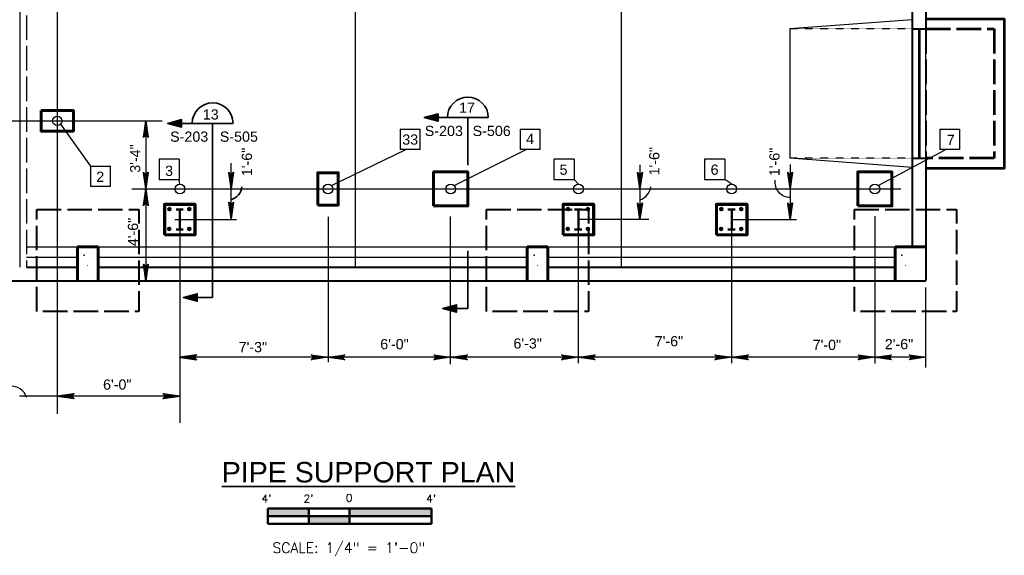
# Model space of a CAD drawing. Extents: x 325 to 1395, y 1811 to 2746.
# Tile 2 of 5: x 738 to 1316, y 1811 to 2126. Entities that reach past the tile are written whole.
import ezdxf
from ezdxf.enums import TextEntityAlignment as Align

# ---------------------------------------------------------------- set-up
doc = ezdxf.new("R2010")
doc.units = 0
doc.header["$LTSCALE"] = 0.1
doc.header["$MEASUREMENT"] = 0
doc.linetypes.add('ACAD_ISO02W100', pattern=[180, 144, -36])
doc.linetypes.add('DGN Style 5', pattern=[0.254837, 0.109216, -0.145621])
for name, color, linetype, lineweight in [('22', 7, 'Continuous', 13), ('4', 7, 'Continuous', 18), ('Level 1', 7, 'Continuous', 18), ('S-Anno-Dims', 33, 'Continuous', 35), ('S-Anno-Symb', 6, 'Continuous', 50), ('S-Anno-Symb-Sect', 4, 'Continuous', 35), ('S-Anno-Text', 53, 'Continuous', 35), ('S-Anno-Text-Titl', 6, 'Continuous', 35), ('S-Cols-Msc1', 22, 'Continuous', 50), ('S-COLS-PRIM', 2, 'Continuous', 30), ('S-Fndn-Ftng', 4, 'ACAD_ISO02W100', 60), ('S-FNDN-GRBM', 36, 'Continuous', 40), ('S-Fndn-Peds', 4, 'Continuous', 60), ('S-Join-Cnst', 3, 'Continuous', 30), ('S-Slab-Dran', 25, 'Continuous', 30), ('S-Slab-Stop', 24, 'Continuous', 53), ('S-Sppt-Misc', 3, 'Continuous', 35), ('S-Sppt-Shps', 3, 'Continuous', 35), ('S-WALL-LOAD', 2, 'Continuous', 30)]:
    doc.layers.add(name, color=color, linetype=linetype, lineweight=lineweight)
doc.styles.add('BORD', font='romand.shx')
doc.styles.add('NOTES', font='romans.shx')
doc.styles.add('Style-Arial', font='ARIAL.TTF')
doc.styles.add('Text', font='ARIAL.TTF', dxfattribs={"height": 0.125})

# ---------------------------------------------------------------- blocks, each defined once
blk = doc.blocks.new('S0014B')
for p, q in [((1, 0.002), (-1, 0.002)), ((-1, -0.185), (-1, 0.002)), ((-0.5, -0.185), (-0.5, 0)), ((0, -0.185), (0, 0)), ((1, 0.002), (1, -0.185)), ((1, -0.092), (-1, -0.092)), ((1, -0.185), (-1, -0.185))]:
    blk.add_line(p, q)
at = {"extrusion": (0, 0, -1)}
for points in [[(1, 0.002), (1, -0.092), (0.5, 0), (0.5, -0.092)], [(0, 0), (0, -0.092), (-1, 0.002), (-1, -0.092)], [(0.5, -0.092), (0.5, -0.185), (0, -0.092), (0, -0.185)]]:
    blk.add_solid(points, dxfattribs=at)
at = {"lineweight": 18, "style": 'NOTES'}
for s, p in [("4'", (-1.017, 0.125)), ("2'", (-0.502, 0.125)), ('0', (-0.007, 0.134)), ("4'", (0.997, 0.125))]:
    blk.add_text(s, height=0.0938, dxfattribs=at).set_placement(p, align=Align.MIDDLE_CENTER)
at = {"lineweight": 25, "style": 'NOTES'}
blk.add_text('SCALE: 1/4" = 1\'-0"', height=0.125, dxfattribs=at).set_placement((-0.009, -0.477), align=Align.MIDDLE_CENTER)
blk = doc.blocks.new('LARROW')
at = {"color": 0, "linetype": 'ByBlock', "lineweight": -2, "flags": 128}
blk.add_lwpolyline([(-4.93, 0.71), (0, 0), (-4.92, -0.71), (-4.77, -0.59), (-4.55, -0.38), (-4.44, -0.19), (-4.42, 0), (-4.46, 0.21), (-4.57, 0.41), (-4.79, 0.61), (-4.93, 0.71), (-0.15, 0.01), (-4.76, -0.67), (-4.62, -0.56), (-4.39, -0.34), (-4.32, -0.06), (-4.37, 0.22), (-4.5, 0.41), (-4.67, 0.57), (-4.78, 0.65), (-0.41, 0.01), (-4.56, -0.59), (-4.41, -0.49), (-4.33, -0.37), (-4.25, -0.21), (-4.21, 0.01), (-4.23, 0.19), (-4.32, 0.33), (-4.5, 0.44), (-4.61, 0.58), (-0.71, 0.01), (-4.33, -0.5), (-4.17, -0.3), (-4.12, -0.06), (-4.14, 0.22), (-4.45, 0.51), (-1.05, 0.02), (-4.12, -0.41), (-4.07, -0.26), (-3.98, -0.04), (-4.04, 0.21), (-4.28, 0.43), (-1.36, 0.02), (-4.01, -0.31), (-3.92, -0.14), (-3.88, 0.04), (-4.07, 0.33), (-1.73, 0.02), (-3.85, -0.24), (-3.79, -0.11), (-3.77, 0.04), (-3.92, 0.25), (-2.17, 0.02), (-3.71, -0.15), (-3.67, 0.05), (-3.81, 0.17), (-2.53, 0.02), (-3.61, -0.09), (-3.63, 0.1), (-2.9, 0.02), (-3.57, -0.03), (-3.59, 0.03), (-3.36, 0.03)], dxfattribs=at)
blk = doc.blocks.new('W10x19')
at = {"layer": 'S-COLS-PRIM'}
blk.add_line((-195737.04, -508269.98), (-195736.79, -508269.73), dxfattribs=at)
blk.add_point((-195738.93, -508263.87), dxfattribs=at)

msp = doc.modelspace()

# ---------------------------------------------------------------- linework, layer by layer
at = {"layer": '22', "color": 33, "linetype": 'Continuous', "lineweight": 30}
for p, q in [((1261.9, 2126.15), (1189.9, 2120.75)), ((1261.9, 2126.15), (1189.9, 2120.75)), ((1189.9, 2120.75), (1189.9, 2044.75)), ((1189.9, 2120.75), (1189.9, 2044.75)), ((1261.9, 2039.35), (1189.9, 2044.75)), ((1261.9, 2039.35), (1189.9, 2044.75))]:
    msp.add_line(p, q, dxfattribs=at)
at = {"layer": '22', "color": 33, "linetype": 'DGN Style 5', "lineweight": 30}
for p, q in [((1261.9, 2120.75), (1189.9, 2120.75)), ((1261.9, 2120.75), (1189.9, 2120.75)), ((1261.9, 2044.75), (1189.9, 2044.75)), ((1261.9, 2044.75), (1189.9, 2044.75))]:
    msp.add_line(p, q, dxfattribs=at)
at = {"layer": '4', "color": 4, "linetype": 'Continuous', "lineweight": 18}
msp.add_line((1234.88, 2026.75), (1244.88, 2026.75), dxfattribs=at)
at = {"layer": 'Level 1', "color": 3, "linetype": 'Continuous', "lineweight": 25}
for q in [(1269.9, 2572.75), (549.9, 1972.75)]:
    msp.add_line((1269.9, 1972.75), q, dxfattribs=at)
for centre, radius in [((759.98, 2066.75), 2.75), ((831.95, 2026.76), 2.89), ((918.89, 2026.76), 2.89), ((990.89, 2026.76), 2.89), ((1065.94, 2026.76), 2.89), ((1155.89, 2026.76), 2.89), ((1239.89, 2026.76), 2.89)]:
    msp.add_circle(centre, radius, dxfattribs=at)
at = {"layer": 'S-Anno-Dims', "lineweight": 25}
for p, q in [((759.88, 2211.73), (759.88, 1894.55)), ((425.59, 2066.76), (821.47, 2066.76)), ((811.95, 2065.73), (811.95, 2016.75)), ((862.01, 2026.75), (862.01, 2041.94)), ((1102, 2040.84), (1102, 2026.75)), ((1190.2, 2041.11), (1190.2, 2026.75)), ((803.82, 2026.75), (1255.23, 2026.75)), ((862.01, 2009.18), (862.01, 2026.75)), ((1102, 2026.75), (1102, 2009.31)), ((1190.2, 2026.75), (1190.2, 2009.5)), ((811.95, 2016.75), (811.95, 1973.37)), ((831.9, 2012.3), (831.9, 1889.26)), ((1065.88, 1924.32), (1065.88, 2014.12)), ((828.89, 2008.75), (865.14, 2008.75)), ((918.89, 2010.41), (918.89, 1925.01)), ((990.88, 1923.77), (990.88, 2010.46)), ((1107.14, 2008.75), (1065.88, 2008.75)), ((1155.89, 1924.32), (1155.89, 2010.46)), ((1155.89, 2008.75), (1193.93, 2008.75)), ((1239.89, 2010.7), (1239.89, 1924.23)), ((1269.88, 1921.86), (1269.88, 1968.76)), ((918.89, 1927.8), (831.9, 1927.8)), ((990.88, 1927.8), (918.89, 1927.8)), ((1071.88, 1927.8), (990.88, 1927.8)), ((1161.89, 1927.8), (1071.88, 1927.8)), ((1245.89, 1927.8), (1161.89, 1927.8)), ((1269.88, 1927.8), (1239.89, 1927.8)), ((759.88, 1904.98), (737.88, 1904.98)), ((831.9, 1904.98), (759.88, 1904.98))]:
    msp.add_line(p, q, dxfattribs=at)
at = {"layer": 'S-Anno-Dims', "lineweight": 25, "extrusion": (0, 0, -1)}
msp.add_arc((-1190.4, 2030.67), 9.02, 271.27022, 8.04466, dxfattribs=at)
at = {"layer": 'S-Anno-Dims', "lineweight": 25}
for centre, radius, start, end in [((859.58, 2028.73), 8.67, 286.2904, 355.60116), ((1099.26, 2029.15), 9.22, 287.22798, 352.46054), ((733.16, 1901.73), 9.08, 16.15478, 96.71018)]:
    msp.add_arc(centre, radius, start, end, dxfattribs=at)
at = {"layer": 'S-Anno-Dims'}
msp.add_arc((859.58, 2028.73), 8.67, 286.2904, 355.60116, dxfattribs=at)
at = {"layer": 'S-Anno-Symb-Sect'}
for p, q in [((824.83, 2065.3), (863.14, 2065.3)), ((851.14, 2065.3), (851.14, 1962.96)), ((975.43, 2068.67), (1012.95, 2068.67)), ((1000.95, 2068.67), (1000.95, 2040.74)), ((1000.95, 1990.41), (1000.95, 1956.48)), ((851.14, 1962.96), (834, 1962.96)), ((1000.95, 1956.48), (986.2, 1956.48))]:
    msp.add_line(p, q, dxfattribs=at)
at = {"layer": 'S-Anno-Symb-Sect', "flags": 128}
for points in [[(975.43, 2068.67), (983.55, 2066.51), (983.55, 2070.88), (975.43, 2068.67), (983.47, 2066.66), (983.49, 2070.73), (975.79, 2068.68), (983.32, 2066.86), (983.38, 2070.53), (976.18, 2068.68), (983.1, 2067.1), (983.19, 2070.28), (976.62, 2068.7), (982.9, 2067.31), (982.94, 2070.04), (977.13, 2068.72), (982.7, 2067.56), (982.81, 2069.86), (977.73, 2068.75), (982.47, 2067.83), (982.58, 2069.62), (978.44, 2068.75), (982.2, 2068.13), (982.38, 2069.33), (979.09, 2068.76), (981.94, 2068.4), (982.15, 2069.13), (979.78, 2068.8), (981.82, 2068.64), (981.96, 2068.96), (980.94, 2068.82)], [(824.83, 2065.3), (832.94, 2063.14), (832.94, 2067.51), (824.83, 2065.3), (832.86, 2063.29), (832.88, 2067.36), (825.19, 2065.3), (832.71, 2063.49), (832.78, 2067.16), (825.57, 2065.3), (832.5, 2063.73), (832.58, 2066.91), (826.02, 2065.33), (832.3, 2063.94), (832.33, 2066.67), (826.53, 2065.34), (832.09, 2064.19), (832.2, 2066.49), (827.13, 2065.37), (831.86, 2064.45), (831.97, 2066.25), (827.83, 2065.37), (831.59, 2064.75), (831.77, 2065.95), (828.48, 2065.39), (831.34, 2065.02), (831.55, 2065.75), (829.18, 2065.42), (831.22, 2065.26), (831.36, 2065.59), (830.33, 2065.44)], [(834, 1962.96), (842.11, 1960.8), (842.11, 1965.16), (834, 1962.96), (842.03, 1960.95), (842.05, 1965.01), (834.36, 1962.96), (841.88, 1961.14), (841.95, 1964.82), (834.74, 1962.96), (841.67, 1961.38), (841.75, 1964.56), (835.19, 1962.99), (841.47, 1961.59), (841.5, 1964.32), (835.7, 1963), (841.26, 1961.85), (841.37, 1964.14), (836.3, 1963.03), (841.03, 1962.11), (841.14, 1963.9), (837, 1963.03), (840.76, 1962.41), (840.94, 1963.61), (837.65, 1963.05), (840.51, 1962.68), (840.72, 1963.41), (838.35, 1963.08), (840.39, 1962.92), (840.53, 1963.24), (839.5, 1963.1)], [(986.2, 1956.48), (994.31, 1954.32), (994.31, 1958.69), (986.2, 1956.48), (994.23, 1954.47), (994.25, 1958.54), (986.56, 1956.49), (994.08, 1954.67), (994.15, 1958.34), (986.94, 1956.49), (993.87, 1954.91), (993.95, 1958.09), (987.39, 1956.51), (993.67, 1955.12), (993.7, 1957.85), (987.9, 1956.52), (993.46, 1955.37), (993.57, 1957.67), (988.5, 1956.55), (993.23, 1955.64), (993.34, 1957.43), (989.2, 1956.55), (992.96, 1955.94), (993.14, 1957.14), (989.85, 1956.57), (992.71, 1956.21), (992.92, 1956.94), (990.55, 1956.61), (992.59, 1956.45), (992.73, 1956.77), (991.7, 1956.63)]]:
    msp.add_lwpolyline(points, dxfattribs=at)
at = {"layer": 'S-Anno-Symb-Sect'}
for centre in [(851.16, 2065.31), (1000.97, 2068.68)]:
    msp.add_arc(centre, 12, 0, 180, dxfattribs=at)
at = {"layer": 'S-Anno-Text', "lineweight": 25}
for p, q in [((761.92, 2064.81), (779.54, 2040.21)), ((961.21, 2061.84), (961.21, 2050)), ((961.21, 2061.84), (972.9, 2061.84)), ((972.9, 2050), (972.9, 2061.84)), ((1031.75, 2061.84), (1031.75, 2050)), ((1031.75, 2061.84), (1043.44, 2061.84)), ((1043.44, 2050), (1043.44, 2061.84)), ((1278.06, 2061.84), (1278.06, 2050)), ((1278.06, 2061.84), (1289.76, 2061.84)), ((1289.76, 2050), (1289.76, 2061.84)), ((920.93, 2028.8), (964.66, 2050)), ((972.9, 2050), (961.21, 2050)), ((992.93, 2028.8), (1035.2, 2050)), ((1043.44, 2050), (1031.75, 2050)), ((1241.93, 2028.8), (1281.51, 2050)), ((1289.76, 2050), (1278.06, 2050)), ((831.54, 2044.19), (819.69, 2044.19)), ((819.69, 2044.19), (819.69, 2032.29)), ((831.54, 2044.19), (831.54, 2032.29)), ((1063.34, 2044.19), (1051.49, 2044.19)), ((1051.49, 2044.19), (1051.49, 2032.29)), ((1063.34, 2044.19), (1063.34, 2032.29)), ((1139.92, 2044.19), (1139.92, 2032.29)), ((1151.78, 2044.19), (1139.92, 2044.19)), ((1151.78, 2044.19), (1151.78, 2032.29)), ((779.54, 2040.21), (779.54, 2028.18)), ((779.54, 2040.05), (791.22, 2040.05)), ((791.22, 2028.18), (791.22, 2040.05)), ((819.69, 2032.29), (831.54, 2032.29)), ((831.95, 2029.65), (831.54, 2032.29)), ((1051.49, 2032.29), (1063.34, 2032.29)), ((1065.94, 2029.65), (1063.34, 2032.29)), ((1139.92, 2032.29), (1151.78, 2032.29)), ((1155.89, 2029.65), (1151.78, 2032.29)), ((791.22, 2028.18), (779.54, 2028.18))]:
    msp.add_line(p, q, dxfattribs=at)
at = {"layer": 'S-Cols-Msc1'}
for p, q in [((829.7, 2014.59), (833.83, 2014.59)), ((831.9, 2002.9), (831.9, 2014.59)), ((1063.68, 2014.6), (1067.81, 2014.6)), ((1065.88, 2002.91), (1065.88, 2014.6)), ((1153.69, 2014.6), (1157.82, 2014.6)), ((1155.89, 2002.91), (1155.89, 2014.6)), ((829.7, 2002.9), (833.83, 2002.9)), ((1063.68, 2002.91), (1067.81, 2002.91)), ((1153.69, 2002.91), (1157.82, 2002.91))]:
    msp.add_line(p, q, dxfattribs=at)
at = {"layer": 'S-Fndn-Ftng', "linetype": 'ACAD_ISO02W100', "lineweight": 30}
msp.add_line((741.9, 2488.75), (741.9, 1980.75), dxfattribs=at)
at = {"layer": 'S-FNDN-GRBM'}
for p, q in [((1269.9, 2572.75), (1269.9, 2120.75)), ((1261.93, 1992.76), (1261.93, 2146.73)), ((1261.9, 2120.75), (1269.9, 2120.75)), ((1261.9, 2044.75), (1269.9, 2044.75)), ((1269.9, 2044.75), (1269.9, 1972.89)), ((741.9, 1980.77), (771.84, 1980.77)), ((783.96, 1980.77), (1035.84, 1980.77)), ((1047.96, 1980.77), (1251.84, 1980.77)), ((703.89, 1972.75), (1269.9, 1972.75))]:
    msp.add_line(p, q, dxfattribs=at)
at = {"layer": 'S-FNDN-GRBM', "linetype": 'ACAD_ISO02W100'}
msp.add_line((1269.9, 2120.75), (1269.9, 2044.75), dxfattribs=at)
for points in [[(747.9, 2014.76), (807.9, 2014.76), (807.9, 1954.76), (747.9, 1954.76)], [(1011.9, 2014.76), (1071.9, 2014.76), (1071.9, 1954.76), (1011.9, 1954.76)], [(1227.9, 2014.76), (1287.9, 2014.76), (1287.9, 1954.76), (1227.9, 1954.76)]]:
    msp.add_3dface(points, dxfattribs=at)
at = {"layer": 'S-Fndn-Peds'}
for p, q in [((783.96, 1992.76), (771.84, 1992.76)), ((771.84, 1972.75), (771.84, 1992.76)), ((783.96, 1972.75), (783.96, 1992.76)), ((1035.84, 1972.75), (1035.84, 1992.76)), ((1047.96, 1992.76), (1035.84, 1992.76)), ((1047.96, 1972.75), (1047.96, 1992.76)), ((1251.84, 1972.75), (1251.84, 1992.76)), ((1269.9, 1992.76), (1251.84, 1992.76))]:
    msp.add_line(p, q, dxfattribs=at)
for points in [[(750.48, 2072.75), (769.48, 2072.75), (769.48, 2060.75), (750.48, 2060.75)], [(912.89, 2017.26), (924.89, 2017.26), (924.89, 2036.26), (912.89, 2036.26)], [(980.89, 2016.76), (1000.89, 2016.76), (1000.89, 2036.76), (980.89, 2036.76)], [(1229.88, 2016.75), (1249.88, 2016.75), (1249.88, 2036.75), (1229.88, 2036.75)], [(822.9, 1999.75), (840.9, 1999.75), (840.9, 2017.75), (822.9, 2017.75)], [(1056.88, 1999.75), (1074.88, 1999.75), (1074.88, 2017.75), (1056.88, 2017.75)], [(1146.89, 1999.75), (1164.89, 1999.75), (1164.89, 2017.75), (1146.89, 2017.75)]]:
    msp.add_3dface(points, dxfattribs=at)
at = {"layer": 'S-Join-Cnst'}
for p, q in [((934.9, 2368.74), (934.9, 1980.9)), ((1090.9, 2368.74), (1090.9, 1980.9))]:
    msp.add_line(p, q, dxfattribs=at)
at = {"layer": 'S-Slab-Dran'}
for p, q in [((741.9, 1992.74), (771.84, 1992.74)), ((783.96, 1992.74), (1035.84, 1992.74)), ((1047.96, 1992.74), (1251.84, 1992.74)), ((741.9, 1986.74), (771.84, 1986.74)), ((783.96, 1986.74), (1035.84, 1986.74)), ((1047.96, 1986.74), (1251.84, 1986.74))]:
    msp.add_line(p, q, dxfattribs=at)
at = {"layer": 'S-Slab-Stop'}
msp.add_line((1265.9, 2120.75), (1265.9, 2044.75), dxfattribs=at)
at = {"layer": 'S-Slab-Stop', "flags": 128}
msp.add_lwpolyline([(1269.9, 2126.75), (1315.9, 2126.75), (1315.9, 2038.75), (1269.9, 2038.75)], dxfattribs=at)
at = {"layer": 'S-Slab-Stop', "linetype": 'ACAD_ISO02W100'}
msp.add_lwpolyline([(1269.9, 2120.75), (1309.9, 2120.75), (1309.9, 2044.75), (1269.9, 2044.75)], dxfattribs=at)
at = {"layer": 'S-Sppt-Misc'}
for centre, radius in [((825.81, 2014.89), 0.881), ((825.81, 2014.89), 0.853), ((825.81, 2014.89), 0.833), ((825.81, 2014.89), 0.799), ((825.81, 2014.89), 0.749), ((825.81, 2014.89), 0.715), ((825.81, 2014.89), 0.659), ((825.81, 2014.89), 0.621), ((825.81, 2014.89), 0.572), ((825.81, 2014.89), 0.55), ((825.81, 2014.89), 0.504), ((825.81, 2014.89), 0.484), ((825.81, 2014.89), 0.44), ((825.81, 2014.89), 0.387), ((825.81, 2014.89), 0.341), ((825.81, 2014.89), 0.302), ((825.81, 2014.89), 0.275), ((825.81, 2014.89), 0.211), ((825.81, 2014.89), 0.174), ((825.81, 2014.89), 0.11), ((825.81, 2014.89), 0.0543), ((837.48, 2014.89), 0.881), ((837.48, 2014.89), 0.853), ((837.48, 2014.89), 0.833), ((837.48, 2014.89), 0.799), ((837.48, 2014.89), 0.749), ((837.48, 2014.89), 0.715), ((837.48, 2014.89), 0.659), ((837.48, 2014.89), 0.621), ((837.48, 2014.89), 0.572), ((837.48, 2014.89), 0.55), ((837.48, 2014.89), 0.504), ((837.48, 2014.89), 0.484), ((837.48, 2014.89), 0.44), ((837.48, 2014.89), 0.387), ((837.48, 2014.89), 0.341), ((837.48, 2014.89), 0.302), ((837.48, 2014.89), 0.275), ((837.48, 2014.89), 0.211), ((837.48, 2014.89), 0.174), ((837.48, 2014.89), 0.11), ((837.48, 2014.89), 0.0543), ((1059.8, 2014.9), 0.881), ((1059.8, 2014.9), 0.853), ((1059.8, 2014.9), 0.833), ((1059.8, 2014.9), 0.799), ((1059.8, 2014.9), 0.749), ((1059.8, 2014.9), 0.715), ((1059.8, 2014.9), 0.659), ((1059.8, 2014.9), 0.621), ((1059.8, 2014.9), 0.572), ((1059.8, 2014.9), 0.55), ((1059.8, 2014.9), 0.504), ((1059.8, 2014.9), 0.484), ((1059.8, 2014.9), 0.44), ((1059.8, 2014.9), 0.387), ((1059.8, 2014.9), 0.341), ((1059.8, 2014.9), 0.302), ((1059.8, 2014.9), 0.275), ((1059.8, 2014.9), 0.211), ((1059.8, 2014.9), 0.174), ((1059.8, 2014.9), 0.11), ((1059.8, 2014.9), 0.0543), ((1071.47, 2014.9), 0.881), ((1071.47, 2014.9), 0.853), ((1071.47, 2014.9), 0.833), ((1071.47, 2014.9), 0.799), ((1071.47, 2014.9), 0.749), ((1071.47, 2014.9), 0.715), ((1071.47, 2014.9), 0.659), ((1071.47, 2014.9), 0.621), ((1071.47, 2014.9), 0.572), ((1071.47, 2014.9), 0.55), ((1071.47, 2014.9), 0.504), ((1071.47, 2014.9), 0.484), ((1071.47, 2014.9), 0.44), ((1071.47, 2014.9), 0.387), ((1071.47, 2014.9), 0.341), ((1071.47, 2014.9), 0.302), ((1071.47, 2014.9), 0.275), ((1071.47, 2014.9), 0.211), ((1071.47, 2014.9), 0.174), ((1071.47, 2014.9), 0.11), ((1071.47, 2014.9), 0.0543), ((1149.8, 2014.9), 0.881), ((1149.8, 2014.9), 0.853), ((1149.8, 2014.9), 0.833), ((1149.8, 2014.9), 0.799), ((1149.8, 2014.9), 0.749), ((1149.8, 2014.9), 0.715), ((1149.8, 2014.9), 0.659), ((1149.8, 2014.9), 0.621), ((1149.8, 2014.9), 0.572), ((1149.8, 2014.9), 0.55), ((1149.8, 2014.9), 0.504), ((1149.8, 2014.9), 0.484), ((1149.8, 2014.9), 0.44), ((1149.8, 2014.9), 0.387), ((1149.8, 2014.9), 0.341), ((1149.8, 2014.9), 0.302), ((1149.8, 2014.9), 0.275), ((1149.8, 2014.9), 0.211), ((1149.8, 2014.9), 0.174), ((1149.8, 2014.9), 0.11), ((1149.8, 2014.9), 0.0543), ((1161.47, 2014.9), 0.881), ((1161.47, 2014.9), 0.853), ((1161.47, 2014.9), 0.833), ((1161.47, 2014.9), 0.799), ((1161.47, 2014.9), 0.749), ((1161.47, 2014.9), 0.715), ((1161.47, 2014.9), 0.659), ((1161.47, 2014.9), 0.621), ((1161.47, 2014.9), 0.572), ((1161.47, 2014.9), 0.55), ((1161.47, 2014.9), 0.504), ((1161.47, 2014.9), 0.484), ((1161.47, 2014.9), 0.44), ((1161.47, 2014.9), 0.387), ((1161.47, 2014.9), 0.341), ((1161.47, 2014.9), 0.302), ((1161.47, 2014.9), 0.275), ((1161.47, 2014.9), 0.211), ((1161.47, 2014.9), 0.174), ((1161.47, 2014.9), 0.11), ((1161.47, 2014.9), 0.0543), ((825.67, 2003.26), 0.881), ((825.67, 2003.26), 0.853), ((825.67, 2003.26), 0.833), ((825.67, 2003.26), 0.799), ((825.67, 2003.26), 0.749), ((825.67, 2003.26), 0.715), ((825.67, 2003.26), 0.659), ((825.67, 2003.26), 0.621), ((825.67, 2003.26), 0.572), ((825.67, 2003.26), 0.55), ((825.67, 2003.26), 0.504), ((825.67, 2003.26), 0.484), ((825.67, 2003.26), 0.44), ((825.67, 2003.26), 0.387), ((825.67, 2003.26), 0.341), ((825.67, 2003.26), 0.302), ((825.67, 2003.26), 0.275), ((825.67, 2003.26), 0.211), ((825.67, 2003.26), 0.174), ((825.67, 2003.26), 0.11), ((825.67, 2003.26), 0.0543), ((837.48, 2003.26), 0.881), ((837.48, 2003.26), 0.853), ((837.48, 2003.26), 0.833), ((837.48, 2003.26), 0.799), ((837.48, 2003.26), 0.749), ((837.48, 2003.26), 0.715), ((837.48, 2003.26), 0.659), ((837.48, 2003.26), 0.621), ((837.48, 2003.26), 0.572), ((837.48, 2003.26), 0.55), ((837.48, 2003.26), 0.504), ((837.48, 2003.26), 0.484), ((837.48, 2003.26), 0.44), ((837.48, 2003.26), 0.387), ((837.48, 2003.26), 0.341), ((837.48, 2003.26), 0.302), ((837.48, 2003.26), 0.275), ((837.48, 2003.26), 0.211), ((837.48, 2003.26), 0.174), ((837.48, 2003.26), 0.11), ((837.48, 2003.26), 0.0543), ((1059.66, 2003.27), 0.881), ((1059.66, 2003.27), 0.853), ((1059.66, 2003.27), 0.833), ((1059.66, 2003.27), 0.799), ((1059.66, 2003.27), 0.749), ((1059.66, 2003.27), 0.715), ((1059.66, 2003.27), 0.659), ((1059.66, 2003.27), 0.621), ((1059.66, 2003.27), 0.572), ((1059.66, 2003.27), 0.55), ((1059.66, 2003.27), 0.504), ((1059.66, 2003.27), 0.484), ((1059.66, 2003.27), 0.44), ((1059.66, 2003.27), 0.387), ((1059.66, 2003.27), 0.341), ((1059.66, 2003.27), 0.302), ((1059.66, 2003.27), 0.275), ((1059.66, 2003.27), 0.211), ((1059.66, 2003.27), 0.174), ((1059.66, 2003.27), 0.11), ((1059.66, 2003.27), 0.0543), ((1071.47, 2003.27), 0.881), ((1071.47, 2003.27), 0.853), ((1071.47, 2003.27), 0.833), ((1071.47, 2003.27), 0.799), ((1071.47, 2003.27), 0.749), ((1071.47, 2003.27), 0.715), ((1071.47, 2003.27), 0.659), ((1071.47, 2003.27), 0.621), ((1071.47, 2003.27), 0.572), ((1071.47, 2003.27), 0.55), ((1071.47, 2003.27), 0.504), ((1071.47, 2003.27), 0.484), ((1071.47, 2003.27), 0.44), ((1071.47, 2003.27), 0.387), ((1071.47, 2003.27), 0.341), ((1071.47, 2003.27), 0.302), ((1071.47, 2003.27), 0.275), ((1071.47, 2003.27), 0.211), ((1071.47, 2003.27), 0.174), ((1071.47, 2003.27), 0.11), ((1071.47, 2003.27), 0.0543), ((1149.66, 2003.27), 0.881), ((1149.66, 2003.27), 0.853), ((1149.66, 2003.27), 0.833), ((1149.66, 2003.27), 0.799), ((1149.66, 2003.27), 0.749), ((1149.66, 2003.27), 0.715), ((1149.66, 2003.27), 0.659), ((1149.66, 2003.27), 0.621), ((1149.66, 2003.27), 0.572), ((1149.66, 2003.27), 0.55), ((1149.66, 2003.27), 0.504), ((1149.66, 2003.27), 0.484), ((1149.66, 2003.27), 0.44), ((1149.66, 2003.27), 0.387), ((1149.66, 2003.27), 0.341), ((1149.66, 2003.27), 0.302), ((1149.66, 2003.27), 0.275), ((1149.66, 2003.27), 0.211), ((1149.66, 2003.27), 0.174), ((1149.66, 2003.27), 0.11), ((1149.66, 2003.27), 0.0543), ((1161.47, 2003.27), 0.881), ((1161.47, 2003.27), 0.853), ((1161.47, 2003.27), 0.833), ((1161.47, 2003.27), 0.799), ((1161.47, 2003.27), 0.749), ((1161.47, 2003.27), 0.715), ((1161.47, 2003.27), 0.659), ((1161.47, 2003.27), 0.621), ((1161.47, 2003.27), 0.572), ((1161.47, 2003.27), 0.55), ((1161.47, 2003.27), 0.504), ((1161.47, 2003.27), 0.484), ((1161.47, 2003.27), 0.44), ((1161.47, 2003.27), 0.387), ((1161.47, 2003.27), 0.341), ((1161.47, 2003.27), 0.302), ((1161.47, 2003.27), 0.275), ((1161.47, 2003.27), 0.211), ((1161.47, 2003.27), 0.174), ((1161.47, 2003.27), 0.11), ((1161.47, 2003.27), 0.0543)]:
    msp.add_circle(centre, radius, dxfattribs=at)
at = {"layer": 'S-Sppt-Shps'}
for points in [[(823.4, 2000.25), (840.4, 2000.25), (840.4, 2017.25), (823.4, 2017.25)], [(1057.38, 2000.25), (1074.38, 2000.25), (1074.38, 2017.25), (1057.38, 2017.25)], [(1147.39, 2000.25), (1164.39, 2000.25), (1164.39, 2017.25), (1147.39, 2017.25)]]:
    msp.add_3dface(points, dxfattribs=at)
at = {"layer": 'S-WALL-LOAD'}
msp.add_line((737.9, 2484.75), (737.9, 1980.75), dxfattribs=at)

# ---------------------------------------------------------------- block references
at = {"layer": 'S-Anno-Dims', "lineweight": 25, "xscale": 2, "yscale": 2, "zscale": 2}
for p, rotation in [((811.95, 2066.76), 90), ((811.95, 2026.75), 270), ((862.01, 2026.75), 270), ((1102, 2026.75), 270), ((1190.2, 2026.75), 270), ((811.95, 2026.75), 90), ((862.01, 2009.18), 270), ((1102, 2008.75), 270), ((1190.2, 2008.75), 270), ((811.95, 1972.75), 270), ((918.89, 1927.8), 180), ((990.88, 1927.8), 180), ((1065.88, 1927.8), 180), ((1155.89, 1927.8), 180), ((1239.89, 1927.8), 180)]:
    msp.add_blockref('LARROW', p, dxfattribs=dict(at, rotation=rotation))
at = {"layer": 'S-Anno-Dims', "xscale": 2, "yscale": 2, "zscale": 2, "rotation": 180}
for p in [(831.9, 1927.8), (759.88, 1904.98)]:
    msp.add_blockref('LARROW', p, dxfattribs=at)
at = {"layer": 'S-Anno-Dims', "lineweight": 25, "xscale": 2, "yscale": 2, "zscale": 2}
for p in [(918.89, 1927.8), (990.88, 1927.8), (1065.88, 1927.8), (1155.89, 1927.8), (1239.89, 1927.8), (1269.88, 1927.8)]:
    msp.add_blockref('LARROW', p, dxfattribs=at)
at = {"layer": 'S-Anno-Dims', "xscale": 2, "yscale": 2, "zscale": 2}
msp.add_blockref('LARROW', (831.9, 1904.98), dxfattribs=at)
at = {"layer": 'S-Anno-Symb', "xscale": 48, "yscale": 48, "zscale": 48}
msp.add_blockref('S0014B', (931.59, 1838.8), dxfattribs=at)
at = {"layer": 'S-COLS-PRIM'}
for p in [(196514.75, 510251.74), (196778.75, 510251.74), (196994.75, 510251.74)]:
    msp.add_blockref('W10x19', p, dxfattribs=at)

# ---------------------------------------------------------------- texts
at = {"layer": 'S-Anno-Dims', "lineweight": 25, "insert": (802.69, 2036.26), "char_height": 6, "attachment_point": 1, "rotation": 90, "line_spacing_factor": 0.743439, "style": 'Style-Arial'}
msp.add_mtext('3\'-4"', dxfattribs=at)
at = {"layer": 'S-Anno-Dims', "char_height": 6, "rotation": 90, "style": 'Style-Arial'}
for s, insert, attachment_point, line_spacing_factor in [('1\'-6"', (1107.44, 2034.71), 1, 0.73751), ('1\'-6"', (868.28, 2034.28), 1, 0.73751), ('1\'-6"', (1184.07, 2034.28), 7, 0.73751), ('4\'-6"', (801.39, 1993.11), 1, 0.740469)]:
    msp.add_mtext(s, dxfattribs=dict(at, insert=insert, attachment_point=attachment_point, line_spacing_factor=line_spacing_factor))
at = {"layer": 'S-Anno-Dims', "char_height": 6, "attachment_point": 1, "line_spacing_factor": 0.734563, "style": 'Style-Arial'}
for s, insert in [('7\'-3"', (866.46, 1936.82)), ('6\'-0"', (949.56, 1938.54)), ('6\'-3"', (1027.74, 1938.98)), ('7\'-6"', (1110.69, 1940.27)), ('7\'-0"', (1203.4, 1938.11)), ('2\'-6"', (1245.75, 1938.54)), ('6\'-0"', (786.84, 1914.81))]:
    msp.add_mtext(s, dxfattribs=dict(at, insert=insert))
at = {"layer": 'S-Anno-Symb-Sect', "char_height": 6, "attachment_point": 1, "style": 'NOTES'}
for s, insert, line_spacing_factor in [('\\fArial|b0|i0|c0|p39;17', (995.81, 2077.48), 0.731627), ('\\fArial|b0|i0|c0|p39;13', (845.38, 2073.54), 0.728704), ('\\fArial|b0|i0|c0|p39;S-203', (975.71, 2063.86), 0.734563), ('\\fArial|b0|i0|c0|p39;S-506', (1003.79, 2063.86), 0.734563), ('\\fArial|b0|i0|c0|p39;S-203', (826.22, 2060.49), 0.731627), ('\\fArial|b0|i0|c0|p39;S-505', (855.38, 2060.49), 0.731627)]:
    msp.add_mtext(s, dxfattribs=dict(at, insert=insert, line_spacing_factor=line_spacing_factor))
at = {"layer": 'S-Anno-Text', "lineweight": 25, "char_height": 6, "attachment_point": 1, "style": 'Text'}
for s, insert, line_spacing_factor in [('33', (962.48, 2058.78), 0.73751), ('4', (1035.2, 2059.21), 0.73751), ('7', (1282.13, 2058.61), 0.740469), ('3', (823.27, 2040.43), 0.73751), ('5', (1054.82, 2041.08), 0.73751), ('6', (1143.49, 2041.08), 0.73751), ('2', (782.85, 2036.91), 0.73751)]:
    msp.add_mtext(s, dxfattribs=dict(at, insert=insert, line_spacing_factor=line_spacing_factor))
at = {"layer": 'S-Anno-Text-Titl', "insert": (942.69, 1860.21), "char_height": 12, "attachment_point": 5, "line_spacing_factor": 1.241497, "style": 'BORD'}
msp.add_mtext('\\fArial|b0|i0|c0|p39;\\LPIPE SUPPORT PLAN', dxfattribs=at)

doc.saveas('drawing.dxf')
